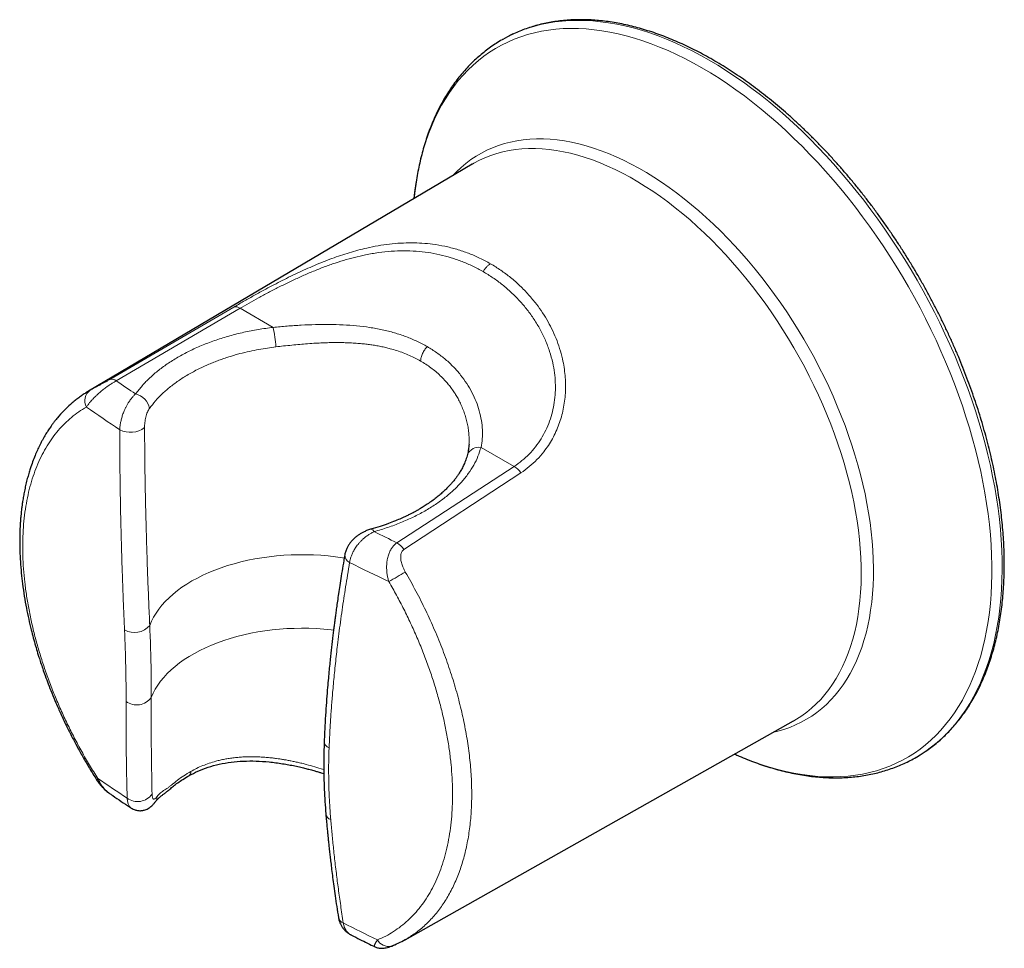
# Model space of a CAD drawing. Header units: millimetres. Extents: x 8 to 2427, y 12 to 2587.
# Tile 14 of 154: x 2106 to 2173, y 253 to 316. Entities that reach past the tile are written whole.
import ezdxf

# ---------------------------------------------------------------- set-up
doc = ezdxf.new("R2010")
doc.units = ezdxf.units.MM

msp = doc.modelspace()

# ---------------------------------------------------------------- linework, layer by layer
at = {"color": 7, "linetype": 'Continuous', "lineweight": 30}
for p, q in [((2136.698, 306.451), (2110.429, 290.91)), ((2136.711, 306.46), (2136.698, 306.451)), ((2110.411, 290.89), (2110.44, 290.909)), ((2136.473, 287.305), (2136.472, 287.295)), ((2132.097, 253.377), (2158.691, 268.353)), ((2158.691, 268.353), (2158.703, 268.36)), ((2128.433, 253.689), (2128.418, 253.697)), ((2132.09, 253.374), (2132.103, 253.383)), ((2131.305, 252.994), (2131.376, 253.029))]:
    msp.add_line(p, q, dxfattribs=at)
at = {"color": 252, "linetype": 'Continuous', "lineweight": 0}
for p, q in [((2111.892, 291.705), (2120.376, 296.67)), ((2120.808, 296.586), (2112.338, 291.626)), ((2123.07, 295.28), (2120.808, 296.586)), ((2110.44, 290.909), (2110.557, 290.984)), ((2137.296, 287.068), (2139.557, 285.763)), ((2139.557, 285.763), (2131.542, 280.54)), ((2132.024, 280.083), (2140.026, 285.326))]:
    msp.add_line(p, q, dxfattribs=at)
at = {"color": 252, "linetype": 'Continuous', "lineweight": 0, "flags": 128}
for points in [[(2152.916, 313.561), (2152.33, 313.889), (2151.745, 314.197), (2151.161, 314.485), (2150.579, 314.752), (2149.998, 314.999), (2149.42, 315.224), (2148.845, 315.429), (2148.273, 315.612), (2147.705, 315.773), (2147.142, 315.913), (2146.584, 316.031), (2146.031, 316.127), (2145.484, 316.201), (2144.943, 316.254), (2144.409, 316.284), (2143.882, 316.292), (2143.363, 316.278), (2142.853, 316.241), (2142.351, 316.183), (2141.857, 316.103), (2141.374, 316.001), (2140.9, 315.877), (2140.436, 315.731), (2139.983, 315.564), (2139.542, 315.375), (2139.236, 315.228)], [(2152.418, 313.036), (2151.835, 313.362), (2151.254, 313.669), (2150.673, 313.955), (2150.093, 314.22), (2149.516, 314.465), (2148.941, 314.688), (2148.37, 314.891), (2147.801, 315.072), (2147.237, 315.232), (2146.677, 315.37), (2146.122, 315.486), (2145.572, 315.581), (2145.029, 315.653), (2144.492, 315.704), (2143.961, 315.732), (2143.438, 315.739), (2142.923, 315.723), (2142.415, 315.685), (2141.917, 315.625), (2141.427, 315.544), (2140.947, 315.44), (2140.477, 315.314), (2140.017, 315.167), (2139.568, 314.998), (2139.13, 314.808), (2138.703, 314.597), (2138.288, 314.364), (2137.886, 314.111), (2137.496, 313.837), (2137.118, 313.542), (2136.754, 313.227), (2136.404, 312.893), (2136.067, 312.538), (2135.744, 312.165), (2135.436, 311.772), (2135.142, 311.361), (2134.864, 310.931), (2134.6, 310.484), (2134.352, 310.019), (2134.119, 309.537), (2133.902, 309.038), (2133.701, 308.523), (2133.516, 307.991), (2133.348, 307.445), (2133.196, 306.884), (2133.06, 306.308), (2132.941, 305.718), (2132.839, 305.115), (2132.754, 304.499), (2132.707, 304.091)], [(2167.561, 266.162), (2167.745, 266.286), (2168.133, 266.57), (2168.507, 266.873), (2168.869, 267.197), (2169.216, 267.54), (2169.55, 267.903), (2169.87, 268.286), (2170.175, 268.687), (2170.465, 269.107), (2170.741, 269.545), (2171.001, 270), (2171.245, 270.474), (2171.475, 270.964), (2171.688, 271.471), (2171.885, 271.994), (2172.066, 272.532), (2172.231, 273.086), (2172.379, 273.655), (2172.51, 274.238), (2172.625, 274.835), (2172.723, 275.446), (2172.804, 276.069), (2172.868, 276.704), (2172.915, 277.351), (2172.945, 278.009), (2172.958, 278.678), (2172.954, 279.357), (2172.932, 280.045), (2172.894, 280.742), (2172.838, 281.447), (2172.766, 282.16), (2172.676, 282.88), (2172.57, 283.607), (2172.447, 284.339), (2172.307, 285.077), (2172.15, 285.819), (2171.977, 286.565), (2171.788, 287.314), (2171.583, 288.066), (2171.362, 288.82), (2171.125, 289.575), (2170.873, 290.331), (2170.605, 291.087), (2170.322, 291.843), (2170.024, 292.597), (2169.712, 293.35), (2169.385, 294.1), (2169.044, 294.846), (2168.69, 295.59), (2168.322, 296.328), (2167.94, 297.062), (2167.546, 297.79), (2167.14, 298.511), (2166.721, 299.226), (2166.291, 299.933), (2165.849, 300.632), (2165.396, 301.322), (2164.932, 302.003), (2164.458, 302.674), (2163.975, 303.335), (2163.482, 303.984), (2162.979, 304.622), (2162.469, 305.248), (2161.95, 305.862), (2161.423, 306.462), (2160.889, 307.048), (2160.349, 307.62), (2159.802, 308.177), (2159.249, 308.72), (2158.69, 309.246), (2158.127, 309.757), (2157.559, 310.251), (2156.988, 310.728), (2156.412, 311.188), (2155.834, 311.63), (2155.254, 312.054), (2154.671, 312.459), (2154.087, 312.846), (2153.502, 313.213), (2152.916, 313.561)], [(2154.651, 266.079), (2154.742, 266.038), (2155.32, 265.794), (2155.894, 265.57), (2156.466, 265.367), (2157.035, 265.186), (2157.599, 265.026), (2158.159, 264.888), (2158.714, 264.772), (2159.263, 264.678), (2159.807, 264.605), (2160.344, 264.555), (2160.875, 264.526), (2161.398, 264.52), (2161.913, 264.536), (2162.42, 264.573), (2162.919, 264.633), (2163.408, 264.715), (2163.888, 264.818), (2164.359, 264.944), (2164.818, 265.091), (2165.268, 265.26), (2165.706, 265.45), (2166.132, 265.662), (2166.547, 265.894), (2166.95, 266.148), (2167.34, 266.422), (2167.717, 266.716), (2168.081, 267.031), (2168.432, 267.366), (2168.769, 267.72), (2169.091, 268.094), (2169.4, 268.486), (2169.693, 268.898), (2169.972, 269.327), (2170.236, 269.775), (2170.484, 270.24), (2170.717, 270.722), (2170.934, 271.221), (2171.135, 271.736), (2171.319, 272.267), (2171.488, 272.813), (2171.64, 273.375), (2171.776, 273.951), (2171.895, 274.54), (2171.997, 275.144), (2172.082, 275.76), (2172.15, 276.388), (2172.201, 277.029), (2172.235, 277.68), (2172.253, 278.343), (2172.253, 279.015), (2172.235, 279.697), (2172.201, 280.388), (2172.15, 281.088), (2172.082, 281.795), (2171.997, 282.51), (2171.895, 283.231), (2171.776, 283.958), (2171.64, 284.69), (2171.488, 285.427), (2171.319, 286.168), (2171.135, 286.913), (2170.934, 287.66), (2170.717, 288.409), (2170.484, 289.16), (2170.236, 289.912), (2169.972, 290.664), (2169.693, 291.415), (2169.4, 292.165), (2169.091, 292.914), (2168.769, 293.66), (2168.432, 294.403), (2168.081, 295.143), (2167.717, 295.878), (2167.34, 296.608), (2166.95, 297.332), (2166.547, 298.051), (2166.132, 298.762), (2165.706, 299.466), (2165.268, 300.162), (2164.818, 300.85), (2164.359, 301.528), (2163.888, 302.196), (2163.408, 302.854), (2162.919, 303.501), (2162.42, 304.137), (2161.913, 304.76), (2161.398, 305.371), (2160.875, 305.968), (2160.344, 306.552), (2159.807, 307.122), (2159.263, 307.677), (2158.714, 308.217), (2158.159, 308.742), (2157.599, 309.25), (2157.035, 309.742), (2156.466, 310.217), (2155.894, 310.675), (2155.32, 311.115), (2154.742, 311.536), (2154.163, 311.94), (2153.582, 312.325), (2153, 312.69), (2152.418, 313.036)], [(2135.351, 305.655), (2135.617, 305.932), (2135.931, 306.228), (2136.259, 306.505), (2136.6, 306.761), (2136.953, 306.997), (2137.319, 307.211), (2137.697, 307.405), (2138.087, 307.578), (2138.487, 307.729), (2138.899, 307.858), (2139.32, 307.966), (2139.751, 308.052), (2140.192, 308.116), (2140.641, 308.159), (2141.099, 308.179), (2141.565, 308.177), (2142.038, 308.152), (2142.517, 308.106), (2143.003, 308.038), (2143.495, 307.948), (2143.992, 307.836), (2144.494, 307.703), (2145, 307.548), (2145.51, 307.371), (2146.023, 307.173), (2146.538, 306.955), (2147.055, 306.715), (2147.574, 306.455), (2148.093, 306.175), (2148.613, 305.875), (2149.132, 305.555), (2149.651, 305.217), (2150.168, 304.859), (2150.683, 304.483), (2151.196, 304.088), (2151.706, 303.677), (2152.212, 303.247), (2152.713, 302.802), (2153.211, 302.34), (2153.702, 301.862), (2154.188, 301.369), (2154.668, 300.861), (2155.141, 300.339), (2155.607, 299.803), (2156.064, 299.255), (2156.514, 298.694), (2156.954, 298.121), (2157.386, 297.537), (2157.807, 296.943), (2158.218, 296.338), (2158.619, 295.725), (2159.008, 295.103), (2159.386, 294.472), (2159.752, 293.835), (2160.106, 293.191), (2160.447, 292.541), (2160.775, 291.886), (2161.089, 291.227), (2161.39, 290.564), (2161.676, 289.898), (2161.948, 289.229), (2162.206, 288.559), (2162.448, 287.888), (2162.675, 287.217), (2162.887, 286.547), (2163.083, 285.878), (2163.263, 285.211), (2163.427, 284.547), (2163.574, 283.886), (2163.705, 283.23), (2163.82, 282.578), (2163.918, 281.933), (2163.998, 281.293), (2164.062, 280.661), (2164.109, 280.036), (2164.139, 279.419), (2164.152, 278.812), (2164.148, 278.214), (2164.126, 277.627), (2164.088, 277.051), (2164.033, 276.486), (2163.96, 275.933), (2163.871, 275.394), (2163.765, 274.867), (2163.642, 274.355), (2163.503, 273.857), (2163.347, 273.375), (2163.175, 272.908), (2162.987, 272.457), (2162.783, 272.022), (2162.564, 271.605), (2162.329, 271.205), (2162.079, 270.823), (2161.814, 270.459), (2161.535, 270.114), (2161.241, 269.789), (2160.934, 269.483), (2160.613, 269.196), (2160.278, 268.93), (2159.931, 268.684), (2159.571, 268.459), (2159.199, 268.254), (2158.815, 268.071), (2158.42, 267.909), (2158.014, 267.769), (2157.598, 267.65), (2157.328, 267.586)], [(2158.703, 268.36), (2158.896, 268.473), (2159.251, 268.703), (2159.593, 268.953), (2159.922, 269.224), (2160.238, 269.514), (2160.54, 269.825), (2160.828, 270.155), (2161.101, 270.504), (2161.359, 270.872), (2161.603, 271.258), (2161.831, 271.662), (2162.044, 272.083), (2162.241, 272.522), (2162.421, 272.977), (2162.586, 273.448), (2162.734, 273.934), (2162.866, 274.435), (2162.981, 274.951), (2163.079, 275.481), (2163.161, 276.023), (2163.225, 276.578), (2163.272, 277.146), (2163.302, 277.725), (2163.315, 278.314), (2163.311, 278.913), (2163.289, 279.522), (2163.251, 280.14), (2163.195, 280.766), (2163.122, 281.399), (2163.032, 282.039), (2162.926, 282.685), (2162.802, 283.336), (2162.662, 283.991), (2162.506, 284.651), (2162.333, 285.313), (2162.144, 285.978), (2161.939, 286.644), (2161.719, 287.312), (2161.483, 287.979), (2161.232, 288.646), (2160.966, 289.312), (2160.686, 289.975), (2160.391, 290.636), (2160.082, 291.293), (2159.76, 291.946), (2159.424, 292.594), (2159.075, 293.236), (2158.714, 293.872), (2158.341, 294.5), (2157.957, 295.121), (2157.56, 295.734), (2157.154, 296.337), (2156.736, 296.93), (2156.309, 297.513), (2155.872, 298.085), (2155.427, 298.645), (2154.973, 299.193), (2154.511, 299.728), (2154.041, 300.249), (2153.565, 300.756), (2153.082, 301.248), (2152.593, 301.725), (2152.099, 302.186), (2151.6, 302.631), (2151.097, 303.059), (2150.59, 303.47), (2150.08, 303.863), (2149.568, 304.238), (2149.054, 304.595), (2148.538, 304.932), (2148.021, 305.25), (2147.504, 305.549), (2146.987, 305.827), (2146.471, 306.085), (2145.957, 306.323), (2145.444, 306.54), (2144.934, 306.735), (2144.428, 306.909), (2143.924, 307.062), (2143.426, 307.193), (2142.932, 307.303), (2142.443, 307.39), (2141.96, 307.455), (2141.484, 307.498), (2141.014, 307.519), (2140.552, 307.518), (2140.098, 307.495), (2139.652, 307.449), (2139.216, 307.381), (2138.788, 307.292), (2138.371, 307.18), (2137.964, 307.046), (2137.568, 306.891), (2137.183, 306.715), (2136.81, 306.517), (2136.711, 306.46)], [(2114.626, 274.883), (2114.747, 275.168), (2114.891, 275.449), (2115.058, 275.726), (2115.248, 275.998), (2115.459, 276.264), (2115.693, 276.525), (2115.948, 276.778), (2116.223, 277.024), (2116.518, 277.263), (2116.833, 277.493), (2117.166, 277.714), (2117.517, 277.926), (2117.885, 278.128), (2118.269, 278.32), (2118.669, 278.5), (2119.083, 278.67), (2119.51, 278.828), (2119.95, 278.974), (2120.402, 279.108), (2120.864, 279.23), (2121.336, 279.339), (2121.816, 279.434), (2122.303, 279.516), (2122.797, 279.585), (2123.295, 279.64), (2123.798, 279.682), (2124.304, 279.709), (2124.811, 279.723), (2125.319, 279.723), (2125.826, 279.709), (2126.331, 279.681), (2126.834, 279.639), (2127.332, 279.583), (2127.826, 279.514), (2127.937, 279.496)], [(2127.206, 274.565), (2127.032, 274.585), (2126.532, 274.632), (2126.028, 274.666), (2125.522, 274.686), (2125.015, 274.692), (2124.509, 274.684), (2124.003, 274.662), (2123.5, 274.626), (2123.001, 274.576), (2122.506, 274.512), (2122.017, 274.435), (2121.535, 274.344), (2121.061, 274.24), (2120.596, 274.124), (2120.141, 273.994), (2119.698, 273.852), (2119.267, 273.698), (2118.849, 273.533), (2118.445, 273.356), (2118.057, 273.168), (2117.684, 272.969), (2117.328, 272.761), (2116.99, 272.543), (2116.671, 272.316), (2116.37, 272.08), (2116.09, 271.836), (2115.83, 271.585), (2115.591, 271.327), (2115.374, 271.062), (2115.179, 270.792), (2115.006, 270.517), (2114.857, 270.237), (2114.73, 269.954)]]:
    msp.add_lwpolyline(points, dxfattribs=at)
at = {"color": 7, "linetype": 'Continuous', "lineweight": 30, "flags": 128}
for points in [[(2139.236, 315.228), (2139.111, 315.165), (2138.778, 314.983)], [(2167.103, 265.879), (2167.345, 266.024), (2167.561, 266.162)], [(2131.145, 252.93), (2131.186, 252.942), (2131.305, 252.994)]]:
    msp.add_lwpolyline(points, dxfattribs=at)
at = {"color": 252, "linetype": 'Continuous', "lineweight": 0}
for centre, radius, start, end in [((2120.504, 296.172), 0.513, 53.6249, 104.44761), ((2116.269, 293.671), 6.989, 2.24489, 13.31371), ((2112.037, 291.222), 0.504, 53.34323, 106.69395), ((2184.374, 395.875), 126.716, 235.35543, 236.08011), ((2111.081, 290.258), 0.896, 125.80512, 208.63698), ((2113.403, 289.537), 1.214, 8.99648, 77.68921), ((2183.701, 394.836), 128.121, 235.04455, 236.27917), ((2113.301, 289.702), 1.604, 243.08677, 307.35135), ((2137.158, 286.209), 0.87, 80.8857, 154.20541), ((2138.833, 284.515), 1.443, 34.21029, 59.90594), ((2129.732, 281.182), 0.28, 25.01962, 87.99235), ((2200.867, 424.455), 159.742, 243.65822, 244.27921), ((2130.808, 279.283), 1.455, 33.32198, 59.747), ((2128.542, 279.707), 0.569, 178.9952, 245.43684), ((2200.609, 424.136), 161.979, 243.48861, 244.54455), ((2232.09, 105.424), 199.908, 120.00634, 120.38028), ((2113.59, 275.734), 1.341, 239.06025, 320.60693), ((2113.735, 270.663), 1.222, 233.4708, 324.56161), ((2127.121, 267.015), 0.558, 183.41705, 246.80375), ((2117.113, 264.863), 0.327, 305.34317, 4.60903), ((2111.188, 264.218), 0.222, 120.7371, 151.87359), ((2186.52, 374.569), 133.519, 235.59391, 236.63181), ((2113.798, 264.044), 1.216, 233.97222, 324.32899), ((2114.525, 263.173), 0.605, 324.40592, 359.8297), ((2127.164, 262.066), 0.494, 190.04945, 252.14024), ((2128.03, 255.001), 0.504, 193.96366, 251.84917), ((2203.421, 403.845), 167.347, 243.16365, 244.05648), ((2130.982, 253.805), 0.89, 209.74318, 280.5415)]:
    msp.add_arc(centre, radius, start, end, dxfattribs=at)
at = {"color": 7, "linetype": 'Continuous', "lineweight": 30}
for points, knots in [([(2153.166, 313.586), (2153.068, 313.642), (2152.783, 313.805), (2152.312, 314.061), (2151.752, 314.347), (2151.193, 314.615), (2150.636, 314.865), (2150.08, 315.095), (2149.526, 315.306), (2148.974, 315.499), (2148.425, 315.671), (2147.879, 315.824), (2147.338, 315.958), (2146.8, 316.071), (2146.267, 316.165), (2145.739, 316.239), (2145.216, 316.292), (2144.699, 316.325), (2144.189, 316.339), (2143.685, 316.332), (2143.189, 316.304), (2142.7, 316.257), (2142.22, 316.19), (2141.747, 316.103), (2141.284, 315.996), (2140.83, 315.869), (2140.385, 315.723), (2139.95, 315.557), (2139.573, 315.395), (2139.345, 315.281), (2139.254, 315.236)], [0, 0, 0, 0, 0.0195056, 0.0565115, 0.0935212, 0.1305319, 0.1675419, 0.2045495, 0.2415529, 0.2785497, 0.3155375, 0.3525135, 0.3894744, 0.4264167, 0.4633368, 0.5002306, 0.5370942, 0.5739235, 0.6107145, 0.6474637, 0.6841678, 0.7208246, 0.7574325, 0.7939909, 0.8305007, 0.866964, 0.9033843, 0.9397665, 0.9761168, 1, 1, 1, 1]), ([(2138.781, 314.983), (2138.766, 314.975), (2138.614, 314.893), (2138.336, 314.717), (2137.946, 314.456), (2137.569, 314.175), (2137.203, 313.876), (2136.849, 313.558), (2136.508, 313.224), (2136.179, 312.871), (2135.864, 312.501), (2135.561, 312.114), (2135.271, 311.71), (2134.995, 311.29), (2134.733, 310.853), (2134.485, 310.4), (2134.252, 309.931), (2134.033, 309.447), (2133.828, 308.948), (2133.639, 308.435), (2133.465, 307.907), (2133.306, 307.366), (2133.163, 306.812), (2133.035, 306.245), (2132.922, 305.666), (2132.826, 305.074), (2132.754, 304.55), (2132.721, 304.218), (2132.708, 304.091)], [0, 0, 0, 0, 0.004249, 0.043961, 0.08367, 0.123392, 0.163144, 0.202941, 0.242798, 0.282728, 0.322741, 0.362845, 0.403045, 0.443345, 0.483745, 0.524242, 0.564835, 0.605517, 0.646282, 0.687123, 0.728032, 0.769, 0.81002, 0.851083, 0.892183, 0.933312, 0.974464, 1, 1, 1, 1]), ([(2167.576, 266.174), (2167.651, 266.223), (2167.855, 266.357), (2168.174, 266.594), (2168.536, 266.886), (2168.885, 267.196), (2169.222, 267.524), (2169.547, 267.869), (2169.859, 268.232), (2170.158, 268.612), (2170.443, 269.009), (2170.715, 269.422), (2170.974, 269.852), (2171.218, 270.297), (2171.449, 270.759), (2171.665, 271.235), (2171.867, 271.727), (2172.053, 272.232), (2172.225, 272.752), (2172.382, 273.286), (2172.524, 273.833), (2172.651, 274.392), (2172.762, 274.964), (2172.858, 275.547), (2172.938, 276.142), (2173.003, 276.748), (2173.052, 277.365), (2173.086, 277.991), (2173.104, 278.626), (2173.107, 279.271), (2173.093, 279.924), (2173.065, 280.585), (2173.02, 281.253), (2172.961, 281.928), (2172.886, 282.61), (2172.795, 283.297), (2172.69, 283.99), (2172.569, 284.688), (2172.433, 285.39), (2172.282, 286.095), (2172.116, 286.804), (2171.936, 287.516), (2171.741, 288.23), (2171.532, 288.945), (2171.309, 289.661), (2171.071, 290.378), (2170.82, 291.095), (2170.555, 291.812), (2170.276, 292.527), (2169.985, 293.241), (2169.68, 293.952), (2169.363, 294.661), (2169.033, 295.366), (2168.69, 296.068), (2168.336, 296.765), (2167.97, 297.458), (2167.593, 298.145), (2167.204, 298.827), (2166.805, 299.501), (2166.394, 300.169), (2165.974, 300.83), (2165.544, 301.483), (2165.104, 302.127), (2164.655, 302.762), (2164.196, 303.388), (2163.73, 304.004), (2163.255, 304.61), (2162.772, 305.205), (2162.281, 305.788), (2161.784, 306.36), (2161.279, 306.92), (2160.768, 307.467), (2160.251, 308.002), (2159.729, 308.522), (2159.201, 309.029), (2158.668, 309.522), (2158.131, 310), (2157.59, 310.464), (2157.045, 310.912), (2156.497, 311.344), (2155.946, 311.76), (2155.392, 312.161), (2154.836, 312.544), (2154.279, 312.91), (2153.722, 313.259), (2153.351, 313.477), (2153.166, 313.586)], [0, 0, 0, 0, 0.00686, 0.018642, 0.030428, 0.042221, 0.054023, 0.065837, 0.077665, 0.089507, 0.101364, 0.113237, 0.125125, 0.137029, 0.148947, 0.160879, 0.172823, 0.184778, 0.196743, 0.208717, 0.220699, 0.232686, 0.244679, 0.256676, 0.268676, 0.280678, 0.292682, 0.304687, 0.316693, 0.328698, 0.340703, 0.352707, 0.36471, 0.376712, 0.388713, 0.400712, 0.41271, 0.424707, 0.436702, 0.448695, 0.460687, 0.472678, 0.484667, 0.496655, 0.508642, 0.520628, 0.532612, 0.544596, 0.556578, 0.56856, 0.580541, 0.592521, 0.604501, 0.61648, 0.628459, 0.640438, 0.652416, 0.664394, 0.676373, 0.688351, 0.70033, 0.712308, 0.724288, 0.736267, 0.748247, 0.760228, 0.77221, 0.784192, 0.796175, 0.80816, 0.820145, 0.832132, 0.844119, 0.856109, 0.868099, 0.880091, 0.892085, 0.90408, 0.916077, 0.928075, 0.940075, 0.952077, 0.964081, 0.976086, 0.988092, 1, 1, 1, 1]), ([(2110.43, 290.911), (2110.35, 290.862), (2110.18, 290.757), (2109.942, 290.591), (2109.693, 290.41), (2109.448, 290.22), (2109.122, 289.944), (2108.735, 289.576), (2108.388, 289.189), (2108.147, 288.89), (2108.004, 288.702), (2107.886, 288.538), (2107.789, 288.398), (2107.703, 288.27), (2107.616, 288.135), (2107.518, 287.978), (2107.412, 287.799), (2107.304, 287.609), (2107.2, 287.415), (2107.075, 287.17), (2106.932, 286.868), (2106.768, 286.49), (2106.605, 286.071), (2106.464, 285.663), (2106.345, 285.277), (2106.247, 284.927), (2106.155, 284.556), (2106.072, 284.182), (2106, 283.813), (2105.942, 283.47), (2105.896, 283.16), (2105.862, 282.9), (2105.837, 282.683), (2105.816, 282.484), (2105.797, 282.273), (2105.777, 282.033), (2105.755, 281.69), (2105.734, 281.23), (2105.724, 280.638), (2105.734, 279.971), (2105.769, 279.243), (2105.83, 278.487), (2105.919, 277.698), (2106.035, 276.897), (2106.179, 276.09), (2106.337, 275.327), (2106.498, 274.643), (2106.655, 274.036), (2106.804, 273.503), (2106.935, 273.062), (2107.053, 272.68), (2107.168, 272.325), (2107.309, 271.907), (2107.48, 271.421), (2107.686, 270.867), (2107.93, 270.244), (2108.216, 269.557), (2108.547, 268.808), (2108.898, 268.062), (2109.264, 267.329), (2109.638, 266.618), (2110.05, 265.876), (2110.502, 265.104), (2110.826, 264.588), (2110.992, 264.323)], [0, 0, 0, 0, 0.010286, 0.022143, 0.035633, 0.050695, 0.066022, 0.09577, 0.125044, 0.137067, 0.147634, 0.156614, 0.164009, 0.169994, 0.176827, 0.184673, 0.193801, 0.203154, 0.212403, 0.221549, 0.237589, 0.254106, 0.272356, 0.29235, 0.305809, 0.319954, 0.334785, 0.349888, 0.363599, 0.37705, 0.388552, 0.398107, 0.405717, 0.412264, 0.419811, 0.428445, 0.438122, 0.456381, 0.476873, 0.499593, 0.524539, 0.550008, 0.574345, 0.601577, 0.627245, 0.651351, 0.673845, 0.691645, 0.708266, 0.723709, 0.732828, 0.743833, 0.756839, 0.771848, 0.789185, 0.808596, 0.83008, 0.853637, 0.879265, 0.900856, 0.923725, 0.947872, 0.973297, 1, 1, 1, 1]), ([(2136.476, 287.299), (2136.466, 287.175), (2136.447, 286.925), (2136.399, 286.7), (2136.374, 286.587)], [0, 0, 0, 0, 0.497803, 1, 1, 1, 1]), ([(2136.374, 286.587), (2136.339, 286.464), (2136.272, 286.231), (2136.136, 285.905), (2135.994, 285.621), (2135.853, 285.377), (2135.72, 285.172), (2135.596, 284.997), (2135.462, 284.822), (2135.312, 284.639), (2135.141, 284.449), (2134.958, 284.259), (2134.744, 284.053), (2134.501, 283.837), (2134.229, 283.615), (2133.937, 283.395), (2133.634, 283.185), (2133.353, 283.004), (2133.123, 282.866), (2132.969, 282.777), (2132.871, 282.723), (2132.799, 282.683), (2132.701, 282.629), (2132.563, 282.556), (2132.382, 282.464), (2132.138, 282.345), (2131.82, 282.199), (2131.416, 282.027), (2130.935, 281.841), (2130.373, 281.646), (2129.96, 281.525), (2129.742, 281.462)], [0, 0, 0, 0, 0.057554, 0.10908, 0.154562, 0.193981, 0.227319, 0.255004, 0.28089, 0.315613, 0.348568, 0.380773, 0.417352, 0.459031, 0.497677, 0.539895, 0.58335, 0.619656, 0.648038, 0.668471, 0.675701, 0.682712, 0.694016, 0.70984, 0.73019, 0.75507, 0.790917, 0.833314, 0.882279, 0.937833, 1, 1, 1, 1]), ([(2129.742, 281.462), (2129.65, 281.433), (2129.484, 281.381), (2129.262, 281.28), (2129.067, 281.173), (2128.885, 281.056), (2128.726, 280.933), (2128.592, 280.814), (2128.469, 280.691), (2128.348, 280.547), (2128.229, 280.378), (2128.122, 280.188), (2128.028, 279.964), (2127.992, 279.802), (2127.973, 279.717)], [0, 0, 0, 0, 0.110614, 0.202012, 0.275022, 0.361422, 0.44598, 0.502272, 0.564391, 0.643687, 0.715931, 0.800211, 0.895635, 1, 1, 1, 1]), ([(2127.973, 279.717), (2127.93, 279.464), (2127.848, 278.978), (2127.735, 278.281), (2127.635, 277.645), (2127.548, 277.071), (2127.473, 276.558), (2127.408, 276.105), (2127.354, 275.713), (2127.311, 275.39), (2127.277, 275.132), (2127.251, 274.931), (2127.229, 274.758), (2127.208, 274.594), (2127.178, 274.357), (2127.139, 274.034), (2127.093, 273.64), (2127.046, 273.231), (2127, 272.807), (2126.951, 272.339), (2126.899, 271.822), (2126.846, 271.251), (2126.788, 270.584), (2126.727, 269.815), (2126.666, 268.936), (2126.609, 267.983), (2126.58, 267.324), (2126.564, 266.981)], [0, 0, 0, 0, 0.059111, 0.113459, 0.163057, 0.207917, 0.248046, 0.283452, 0.314139, 0.340112, 0.359384, 0.374876, 0.387246, 0.399993, 0.413635, 0.443037, 0.475888, 0.506463, 0.539518, 0.575975, 0.61668, 0.66163, 0.710827, 0.77426, 0.843596, 0.91884, 1, 1, 1, 1]), ([(2126.564, 266.981), (2126.548, 266.432), (2126.517, 265.335), (2126.555, 263.666), (2126.637, 262.543), (2126.677, 261.98)], [0, 0, 0, 0, 0.3332082, 0.666071, 1, 1, 1, 1]), ([(2117.303, 264.596), (2117.507, 264.706), (2117.924, 264.93), (2118.623, 265.193), (2119.38, 265.4), (2120.188, 265.538), (2121.031, 265.608), (2121.902, 265.612), (2122.8, 265.553), (2123.55, 265.454), (2124.141, 265.352), (2124.557, 265.269), (2124.948, 265.181), (2125.291, 265.098), (2125.56, 265.027), (2125.763, 264.972), (2125.907, 264.932), (2126.036, 264.895), (2126.185, 264.851), (2126.357, 264.799), (2126.485, 264.759), (2126.545, 264.74)], [0, 0, 0, 0, 0.083941, 0.171276, 0.260689, 0.351246, 0.442128, 0.53273, 0.624197, 0.717253, 0.759478, 0.801763, 0.842036, 0.876365, 0.904703, 0.922784, 0.93719, 0.947985, 0.961507, 0.981943, 1, 1, 1, 1]), ([(2154.652, 266.079), (2154.752, 266.034), (2155.039, 265.903), (2155.514, 265.709), (2156.075, 265.494), (2156.634, 265.3), (2157.191, 265.125), (2157.744, 264.97), (2158.295, 264.835), (2158.841, 264.72), (2159.383, 264.626), (2159.92, 264.551), (2160.451, 264.498), (2160.977, 264.464), (2161.497, 264.451), (2162.009, 264.459), (2162.515, 264.487), (2163.012, 264.535), (2163.502, 264.604), (2163.983, 264.693), (2164.455, 264.801), (2164.918, 264.93), (2165.371, 265.078), (2165.815, 265.245), (2166.248, 265.432), (2166.67, 265.639), (2166.955, 265.789), (2167.096, 265.875), (2167.104, 265.88)], [0, 0, 0, 0, 0.021919, 0.063209, 0.104489, 0.145753, 0.186996, 0.228211, 0.269391, 0.310528, 0.351615, 0.392642, 0.433602, 0.474486, 0.515286, 0.555996, 0.596608, 0.637121, 0.67753, 0.717837, 0.758044, 0.798156, 0.838181, 0.878128, 0.918011, 0.957844, 0.997643, 1, 1, 1, 1]), ([(2110.992, 264.323), (2111.051, 264.236), (2111.159, 264.076), (2111.329, 263.871), (2111.481, 263.712), (2111.62, 263.584), (2111.76, 263.465), (2111.86, 263.394), (2111.912, 263.357)], [0, 0, 0, 0, 0.232823, 0.430168, 0.592852, 0.725745, 0.8587, 1, 1, 1, 1]), ([(2115.017, 262.821), (2115.059, 262.874), (2115.14, 262.975), (2115.287, 263.111), (2115.442, 263.239), (2115.611, 263.371), (2115.797, 263.514), (2116.008, 263.69), (2116.256, 263.898), (2116.553, 264.119), (2116.902, 264.357), (2117.165, 264.514), (2117.303, 264.596)], [0, 0, 0, 0, 0.0958149, 0.184166, 0.2645875, 0.3374175, 0.4160997, 0.5072968, 0.611184, 0.7279014, 0.8574903, 1, 1, 1, 1]), ([(2111.912, 263.358), (2111.972, 263.316), (2112.415, 263.015), (2112.901, 262.691), (2113.329, 262.408), (2113.367, 262.383)], [0, 0, 0, 0, 0.125603, 0.921965, 1, 1, 1, 1]), ([(2113.367, 262.383), (2113.409, 262.358), (2113.49, 262.309), (2113.646, 262.247), (2113.797, 262.213), (2113.939, 262.203), (2114.044, 262.206), (2114.149, 262.219), (2114.263, 262.245), (2114.392, 262.289), (2114.517, 262.351), (2114.646, 262.435), (2114.77, 262.537), (2114.897, 262.664), (2114.976, 262.767), (2115.017, 262.821)], [0, 0, 0, 0, 0.073799, 0.140762, 0.250217, 0.303825, 0.354614, 0.409468, 0.468016, 0.535887, 0.625911, 0.706619, 0.79681, 0.895009, 1, 1, 1, 1]), ([(2126.677, 261.98), (2126.691, 261.821), (2126.717, 261.525), (2126.754, 261.114), (2126.788, 260.768), (2126.815, 260.487), (2126.837, 260.28), (2126.853, 260.125), (2126.867, 259.989), (2126.884, 259.833), (2126.904, 259.647), (2126.932, 259.392), (2126.969, 259.06), (2127.019, 258.64), (2127.078, 258.16), (2127.146, 257.619), (2127.226, 257.018), (2127.319, 256.358), (2127.424, 255.637), (2127.501, 255.139), (2127.542, 254.879)], [0, 0, 0, 0, 0.066486, 0.123907, 0.172256, 0.211527, 0.241715, 0.259111, 0.276765, 0.298665, 0.324812, 0.355207, 0.405689, 0.464753, 0.532407, 0.608661, 0.69353, 0.787027, 0.889175, 1, 1, 1, 1]), ([(2127.542, 254.879), (2127.552, 254.823), (2127.575, 254.706), (2127.633, 254.535), (2127.714, 254.364), (2127.818, 254.2), (2127.944, 254.047), (2128.09, 253.908), (2128.253, 253.785), (2128.372, 253.72), (2128.432, 253.687)], [0, 0, 0, 0, 0.109354, 0.225557, 0.347079, 0.47263, 0.601234, 0.732323, 0.8654, 1, 1, 1, 1]), ([(2128.432, 253.687), (2128.625, 253.59), (2129.158, 253.321), (2129.697, 253.056), (2130.042, 252.887)], [0, 0, 0, 0, 0.360938, 1, 1, 1, 1]), ([(2131.145, 252.93), (2131.31, 252.996), (2131.639, 253.13), (2131.949, 253.298), (2132.103, 253.381)], [0, 0, 0, 0, 0.50002, 1, 1, 1, 1]), ([(2130.04, 252.887), (2130.077, 252.87), (2130.153, 252.836), (2130.313, 252.795), (2130.531, 252.781), (2130.824, 252.822), (2131.034, 252.892), (2131.145, 252.93)], [0, 0, 0, 0, 0.096078, 0.1998449, 0.4333856, 0.7008745, 1, 1, 1, 1])]:
    msp.add_open_spline(points, degree=3, knots=knots, dxfattribs=at)
at = {"color": 252, "linetype": 'Continuous', "lineweight": 0}
for points, knots in [([(2120.376, 296.67), (2120.591, 296.794), (2121.021, 297.044), (2121.711, 297.433), (2122.369, 297.794), (2122.986, 298.123), (2123.552, 298.417), (2124.13, 298.707), (2124.715, 298.989), (2125.303, 299.261), (2125.893, 299.519), (2126.491, 299.766), (2127.089, 299.995), (2127.687, 300.205), (2128.281, 300.396), (2128.881, 300.566), (2129.539, 300.728), (2130.256, 300.872), (2131.03, 300.985), (2131.79, 301.052), (2132.535, 301.073), (2133.264, 301.049), (2134.029, 300.974), (2134.825, 300.839), (2135.644, 300.633), (2136.44, 300.363), (2137.211, 300.036), (2137.699, 299.769), (2137.944, 299.635)], [0, 0, 0, 0, 0.042144, 0.08418, 0.126444, 0.157912, 0.189372, 0.220959, 0.252807, 0.283807, 0.314955, 0.346363, 0.378143, 0.409011, 0.440179, 0.471737, 0.50377, 0.544676, 0.586372, 0.629001, 0.669419, 0.710575, 0.752564, 0.801448, 0.851229, 0.901077, 0.950397, 1, 1, 1, 1]), ([(2137.441, 299.096), (2137.208, 299.223), (2136.743, 299.479), (2136.01, 299.794), (2135.253, 300.058), (2134.473, 300.265), (2133.673, 300.413), (2132.855, 300.502), (2132.016, 300.531), (2131.159, 300.499), (2130.284, 300.406), (2129.444, 300.262), (2128.646, 300.079), (2127.891, 299.869), (2127.137, 299.625), (2126.384, 299.35), (2125.635, 299.047), (2124.892, 298.722), (2124.159, 298.379), (2123.44, 298.023), (2122.739, 297.66), (2122.064, 297.297), (2121.415, 296.936), (2121.011, 296.703), (2120.808, 296.586)], [0, 0, 0, 0, 0.050058, 0.099946, 0.150173, 0.200281, 0.249944, 0.300059, 0.349559, 0.399558, 0.449769, 0.49943, 0.541444, 0.583074, 0.624525, 0.666104, 0.707516, 0.748981, 0.790694, 0.832425, 0.874396, 0.916173, 0.957971, 1, 1, 1, 1]), ([(2137.944, 299.635), (2137.897, 299.605), (2137.804, 299.544), (2137.669, 299.415), (2137.544, 299.265), (2137.475, 299.152), (2137.441, 299.096)], [0, 0, 0, 0, 0.247515, 0.499991, 0.752472, 1, 1, 1, 1]), ([(2140.026, 285.326), (2140.221, 285.462), (2140.61, 285.735), (2141.132, 286.222), (2141.562, 286.714), (2141.911, 287.198), (2142.189, 287.658), (2142.432, 288.142), (2142.637, 288.643), (2142.803, 289.158), (2142.931, 289.684), (2143.022, 290.223), (2143.073, 290.768), (2143.087, 291.315), (2143.065, 291.861), (2143.005, 292.412), (2142.9, 293.015), (2142.738, 293.666), (2142.505, 294.361), (2142.22, 295.031), (2141.889, 295.673), (2141.516, 296.285), (2141.075, 296.907), (2140.559, 297.529), (2139.967, 298.137), (2139.33, 298.694), (2138.658, 299.201), (2138.182, 299.49), (2137.944, 299.635)], [0, 0, 0, 0, 0.0421444, 0.0841803, 0.1264444, 0.1579116, 0.1893716, 0.220959, 0.2528068, 0.2838072, 0.3149546, 0.3463627, 0.3781425, 0.4090106, 0.4401794, 0.4717374, 0.5037697, 0.5446762, 0.5863725, 0.6290006, 0.6694187, 0.7105753, 0.7525637, 0.8014484, 0.8512295, 0.9010766, 0.950397, 1, 1, 1, 1]), ([(2137.441, 299.096), (2137.668, 298.958), (2138.122, 298.683), (2138.763, 298.204), (2139.372, 297.681), (2139.939, 297.109), (2140.462, 296.494), (2140.934, 295.838), (2141.352, 295.141), (2141.71, 294.408), (2142.001, 293.643), (2142.206, 292.895), (2142.332, 292.178), (2142.392, 291.498), (2142.389, 290.82), (2142.323, 290.149), (2142.192, 289.489), (2141.996, 288.848), (2141.737, 288.232), (2141.414, 287.646), (2141.032, 287.1), (2140.593, 286.6), (2140.105, 286.147), (2139.74, 285.891), (2139.557, 285.763)], [0, 0, 0, 0, 0.050058, 0.0999462, 0.1501728, 0.2002811, 0.249944, 0.300059, 0.3495587, 0.3995577, 0.4497688, 0.4994297, 0.5414439, 0.5830743, 0.6245253, 0.6661035, 0.7075155, 0.7489813, 0.7906939, 0.8324245, 0.8743957, 0.9161732, 0.9579709, 1, 1, 1, 1]), ([(2113.662, 290.724), (2113.807, 290.914), (2114.098, 291.295), (2114.631, 291.838), (2115.231, 292.355), (2115.901, 292.841), (2116.634, 293.294), (2117.425, 293.71), (2118.269, 294.086), (2119.161, 294.42), (2120.093, 294.708), (2121.059, 294.95), (2122.052, 295.147), (2122.73, 295.236), (2123.07, 295.28)], [0, 0, 0, 0, 0.083522, 0.166743, 0.250249, 0.33369, 0.416859, 0.500339, 0.583725, 0.666836, 0.750257, 0.833575, 0.916629, 1, 1, 1, 1]), ([(2123.07, 295.28), (2123.389, 295.31), (2124.03, 295.37), (2124.999, 295.436), (2125.965, 295.477), (2126.921, 295.487), (2127.86, 295.461), (2128.78, 295.394), (2129.676, 295.284), (2130.542, 295.125), (2131.374, 294.917), (2132.167, 294.655), (2132.922, 294.343), (2133.386, 294.091), (2133.617, 293.965)], [0, 0, 0, 0, 0.082994, 0.166375, 0.250642, 0.33423, 0.417605, 0.501225, 0.585009, 0.668131, 0.751064, 0.834338, 0.917147, 1, 1, 1, 1]), ([(2123.252, 293.945), (2123.062, 293.92), (2122.668, 293.87), (2122.067, 293.768), (2121.438, 293.641), (2120.902, 293.511), (2120.464, 293.39), (2120.127, 293.29), (2119.786, 293.18), (2119.443, 293.061), (2119.099, 292.932), (2118.754, 292.792), (2118.41, 292.642), (2117.929, 292.417), (2117.335, 292.102), (2116.661, 291.684), (2116.046, 291.234), (2115.494, 290.757), (2115.004, 290.255), (2114.737, 289.903), (2114.603, 289.727)], [0, 0, 0, 0, 0.050793, 0.104922, 0.162386, 0.223183, 0.254835, 0.28732, 0.320639, 0.354791, 0.389775, 0.425592, 0.462242, 0.499724, 0.58309, 0.666444, 0.749787, 0.832951, 0.916355, 1, 1, 1, 1]), ([(2133.165, 292.977), (2133.042, 293.045), (2132.793, 293.183), (2132.397, 293.368), (2131.98, 293.538), (2131.541, 293.691), (2131.134, 293.81), (2130.763, 293.903), (2130.43, 293.975), (2130.091, 294.038), (2129.752, 294.091), (2129.41, 294.135), (2129.046, 294.173), (2128.649, 294.204), (2128.228, 294.227), (2127.795, 294.24), (2127.354, 294.243), (2126.908, 294.236), (2126.457, 294.222), (2125.964, 294.198), (2125.442, 294.163), (2124.888, 294.118), (2124.341, 294.066), (2123.794, 294.008), (2123.43, 293.966), (2123.252, 293.945)], [0, 0, 0, 0, 0.047403, 0.095607, 0.144628, 0.19448, 0.245176, 0.278882, 0.313945, 0.350369, 0.384518, 0.41767, 0.453888, 0.493171, 0.534811, 0.576448, 0.618082, 0.660559, 0.702825, 0.74488, 0.798407, 0.848206, 0.898398, 0.95022, 1, 1, 1, 1]), ([(2133.617, 293.965), (2133.557, 293.896), (2133.433, 293.756), (2133.289, 293.496), (2133.19, 293.226), (2133.173, 293.059), (2133.164, 292.977)], [0, 0, 0, 0, 0.244671, 0.500005, 0.755336, 1, 1, 1, 1]), ([(2137.296, 287.068), (2137.33, 287.263), (2137.398, 287.653), (2137.402, 288.276), (2137.334, 288.913), (2137.191, 289.558), (2136.975, 290.199), (2136.688, 290.829), (2136.333, 291.441), (2135.912, 292.025), (2135.428, 292.576), (2134.883, 293.087), (2134.283, 293.557), (2133.839, 293.829), (2133.617, 293.965)], [0, 0, 0, 0, 0.082994, 0.166375, 0.250642, 0.33423, 0.417605, 0.501225, 0.585009, 0.668131, 0.751064, 0.834338, 0.917147, 1, 1, 1, 1]), ([(2133.165, 292.977), (2133.284, 292.905), (2133.526, 292.76), (2133.869, 292.519), (2134.199, 292.257), (2134.514, 291.975), (2134.789, 291.695), (2135.029, 291.422), (2135.239, 291.155), (2135.43, 290.885), (2135.606, 290.609), (2135.77, 290.321), (2135.931, 289.998), (2136.081, 289.648), (2136.211, 289.283), (2136.316, 288.912), (2136.397, 288.54), (2136.453, 288.162), (2136.481, 287.79), (2136.487, 287.501), (2136.476, 287.345), (2136.473, 287.305)], [0, 0, 0, 0, 0.054774, 0.110475, 0.167119, 0.224723, 0.283303, 0.328893, 0.376619, 0.426485, 0.469455, 0.517246, 0.569858, 0.627594, 0.685325, 0.743668, 0.80236, 0.860702, 0.922553, 0.980096, 1, 1, 1, 1]), ([(2112.338, 291.626), (2112.287, 291.597), (2112.184, 291.539), (2112.04, 291.45), (2111.911, 291.365), (2111.799, 291.288), (2111.684, 291.206), (2111.567, 291.119), (2111.448, 291.026), (2111.327, 290.929), (2111.206, 290.827), (2111.1, 290.733), (2111.008, 290.649), (2110.929, 290.575), (2110.85, 290.498), (2110.771, 290.418), (2110.693, 290.335), (2110.605, 290.238), (2110.506, 290.121), (2110.394, 289.978), (2110.33, 289.881), (2110.295, 289.829)], [0, 0, 0, 0, 0.066278, 0.133294, 0.178504, 0.224204, 0.270456, 0.318299, 0.367657, 0.418585, 0.471133, 0.525346, 0.561605, 0.599455, 0.638906, 0.679966, 0.722642, 0.76694, 0.831466, 0.909151, 1, 1, 1, 1]), ([(2110.557, 290.984), (2110.598, 291.008), (2110.68, 291.053), (2110.811, 291.124), (2110.934, 291.189), (2111.046, 291.249), (2111.184, 291.321), (2111.319, 291.392), (2111.447, 291.459), (2111.571, 291.525), (2111.728, 291.611), (2111.838, 291.674), (2111.892, 291.705)], [0, 0, 0, 0, 0.131337, 0.260095, 0.349243, 0.434881, 0.517743, 0.646745, 0.706929, 0.76509, 0.883519, 1, 1, 1, 1]), ([(2112.575, 288.271), (2112.579, 288.342), (2112.588, 288.484), (2112.622, 288.713), (2112.664, 288.915), (2112.709, 289.084), (2112.749, 289.221), (2112.796, 289.361), (2112.851, 289.505), (2112.902, 289.627), (2112.947, 289.728), (2112.986, 289.809), (2113.03, 289.895), (2113.079, 289.984), (2113.132, 290.077), (2113.191, 290.171), (2113.281, 290.305), (2113.393, 290.452), (2113.515, 290.586), (2113.601, 290.67), (2113.646, 290.709), (2113.662, 290.724)], [0, 0, 0, 0, 0.081103, 0.164369, 0.249885, 0.29649, 0.344952, 0.39528, 0.447482, 0.501566, 0.530423, 0.561583, 0.595047, 0.630816, 0.668889, 0.709268, 0.75195, 0.84754, 0.920753, 0.971575, 1, 1, 1, 1]), ([(2114.603, 289.727), (2114.579, 289.691), (2114.531, 289.618), (2114.467, 289.478), (2114.41, 289.32), (2114.361, 289.146), (2114.322, 288.964), (2114.294, 288.778), (2114.277, 288.595), (2114.275, 288.482), (2114.274, 288.427)], [0, 0, 0, 0, 0.1224745, 0.2460046, 0.3716726, 0.4972574, 0.6245361, 0.7503706, 0.875952, 1, 1, 1, 1]), ([(2114.274, 288.427), (2114.277, 287.831), (2114.283, 286.651), (2114.307, 284.909), (2114.34, 283.208), (2114.381, 281.514), (2114.432, 279.827), (2114.49, 278.145), (2114.555, 276.498), (2114.602, 275.419), (2114.626, 274.883)], [0, 0, 0, 0, 0.128548, 0.254901, 0.379081, 0.501107, 0.628328, 0.753869, 0.877752, 1, 1, 1, 1]), ([(2112.901, 274.584), (2112.886, 274.929), (2112.855, 275.619), (2112.813, 276.66), (2112.774, 277.706), (2112.742, 278.621), (2112.717, 279.407), (2112.697, 280.067), (2112.678, 280.744), (2112.66, 281.423), (2112.643, 282.156), (2112.626, 282.947), (2112.61, 283.82), (2112.597, 284.7), (2112.587, 285.575), (2112.579, 286.445), (2112.575, 287.344), (2112.575, 287.958), (2112.575, 288.271)], [0, 0, 0, 0, 0.078134, 0.156135, 0.234081, 0.31196, 0.359509, 0.407955, 0.457509, 0.508344, 0.55691, 0.617509, 0.680599, 0.74629, 0.807664, 0.869063, 0.933165, 1, 1, 1, 1]), ([(2129.986, 281.3), (2130.3, 281.393), (2130.927, 281.579), (2131.818, 281.916), (2132.663, 282.292), (2133.455, 282.707), (2134.188, 283.16), (2134.857, 283.647), (2135.458, 284.163), (2135.987, 284.706), (2136.439, 285.272), (2136.811, 285.857), (2137.106, 286.456), (2137.232, 286.864), (2137.296, 287.068)], [0, 0, 0, 0, 0.083522, 0.166743, 0.250249, 0.33369, 0.416859, 0.500339, 0.583725, 0.666836, 0.750257, 0.833575, 0.916629, 1, 1, 1, 1]), ([(2128.306, 279.19), (2128.316, 279.257), (2128.337, 279.393), (2128.401, 279.605), (2128.475, 279.787), (2128.55, 279.939), (2128.618, 280.06), (2128.695, 280.183), (2128.782, 280.308), (2128.863, 280.413), (2128.935, 280.498), (2128.996, 280.567), (2129.064, 280.639), (2129.138, 280.713), (2129.219, 280.79), (2129.308, 280.868), (2129.441, 280.976), (2129.605, 281.093), (2129.778, 281.198), (2129.9, 281.261), (2129.963, 281.29), (2129.986, 281.3)], [0, 0, 0, 0, 0.081103, 0.164369, 0.249885, 0.29649, 0.344952, 0.39528, 0.447482, 0.501566, 0.530423, 0.561583, 0.595047, 0.630816, 0.668889, 0.709268, 0.75195, 0.84754, 0.920753, 0.971575, 1, 1, 1, 1]), ([(2131.542, 280.54), (2131.498, 280.507), (2131.409, 280.441), (2131.303, 280.329), (2131.217, 280.22), (2131.148, 280.117), (2131.085, 280.006), (2131.028, 279.884), (2130.977, 279.753), (2130.932, 279.611), (2130.895, 279.461), (2130.869, 279.321), (2130.853, 279.193), (2130.843, 279.079), (2130.837, 278.96), (2130.836, 278.834), (2130.84, 278.704), (2130.851, 278.55), (2130.874, 278.362), (2130.917, 278.13), (2130.964, 277.969), (2130.989, 277.882)], [0, 0, 0, 0, 0.0662785, 0.1332936, 0.1785036, 0.2242038, 0.2704562, 0.3182989, 0.3676571, 0.4185852, 0.4711329, 0.5253458, 0.5616047, 0.599455, 0.638906, 0.6799658, 0.7226417, 0.7669401, 0.8314655, 0.9091511, 1, 1, 1, 1]), ([(2132.117, 278.538), (2132.079, 278.607), (2132.004, 278.743), (2131.924, 278.935), (2131.867, 279.105), (2131.83, 279.25), (2131.802, 279.419), (2131.794, 279.572), (2131.807, 279.706), (2131.833, 279.828), (2131.892, 279.97), (2131.981, 280.045), (2132.024, 280.083)], [0, 0, 0, 0, 0.131337, 0.260095, 0.349243, 0.434881, 0.517743, 0.646745, 0.706929, 0.76509, 0.883519, 1, 1, 1, 1]), ([(2126.901, 266.502), (2126.916, 266.83), (2126.945, 267.485), (2127.004, 268.468), (2127.073, 269.452), (2127.143, 270.308), (2127.208, 271.041), (2127.268, 271.655), (2127.333, 272.284), (2127.402, 272.913), (2127.481, 273.59), (2127.572, 274.319), (2127.677, 275.122), (2127.79, 275.929), (2127.908, 276.73), (2128.031, 277.525), (2128.162, 278.345), (2128.257, 278.904), (2128.306, 279.19)], [0, 0, 0, 0, 0.078134, 0.156135, 0.234081, 0.31196, 0.359509, 0.407955, 0.457509, 0.508344, 0.55691, 0.617509, 0.680599, 0.74629, 0.807664, 0.869063, 0.933165, 1, 1, 1, 1]), ([(2132.103, 253.383), (2132.342, 253.527), (2132.826, 253.82), (2133.489, 254.372), (2134.105, 255.007), (2134.659, 255.725), (2135.15, 256.521), (2135.576, 257.392), (2135.934, 258.332), (2136.223, 259.338), (2136.441, 260.405), (2136.588, 261.528), (2136.662, 262.701), (2136.664, 263.92), (2136.593, 265.178), (2136.449, 266.468), (2136.234, 267.786), (2135.949, 269.125), (2135.594, 270.479), (2135.171, 271.84), (2134.683, 273.203), (2134.132, 274.561), (2133.519, 275.908), (2132.852, 277.239), (2132.362, 278.105), (2132.117, 278.538)], [0, 0, 0, 0, 0.042252, 0.085786, 0.12932, 0.172854, 0.216388, 0.259922, 0.303456, 0.34699, 0.390524, 0.434058, 0.477592, 0.521126, 0.56466, 0.608194, 0.651728, 0.695262, 0.738796, 0.78233, 0.825864, 0.869398, 0.912932, 0.956466, 1, 1, 1, 1]), ([(2113.008, 269.681), (2113.008, 270.005), (2113.007, 270.642), (2112.995, 271.611), (2112.974, 272.584), (2112.944, 273.574), (2112.915, 274.247), (2112.901, 274.584)], [0, 0, 0, 0, 0.205166, 0.40323, 0.600931, 0.800301, 1, 1, 1, 1]), ([(2114.626, 274.883), (2114.649, 274.321), (2114.695, 273.197), (2114.729, 271.553), (2114.73, 270.488), (2114.73, 269.954)], [0, 0, 0, 0, 0.333564, 0.665937, 1, 1, 1, 1]), ([(2113.083, 263.061), (2113.078, 263.248), (2113.068, 263.616), (2113.055, 264.163), (2113.044, 264.696), (2113.035, 265.214), (2113.027, 265.719), (2113.021, 266.234), (2113.014, 266.918), (2113.008, 267.763), (2113.006, 268.735), (2113.007, 269.371), (2113.008, 269.681)], [0, 0, 0, 0, 0.086646, 0.170791, 0.252445, 0.331623, 0.408345, 0.482639, 0.565618, 0.718183, 0.862806, 1, 1, 1, 1]), ([(2114.73, 269.954), (2114.729, 269.219), (2114.726, 267.736), (2114.742, 265.53), (2114.771, 264.071), (2114.786, 263.335)], [0, 0, 0, 0, 0.326972, 0.660267, 1, 1, 1, 1]), ([(2127.013, 261.596), (2126.986, 261.935), (2126.935, 262.602), (2126.889, 263.59), (2126.867, 264.564), (2126.868, 265.535), (2126.89, 266.18), (2126.901, 266.502)], [0, 0, 0, 0, 0.205166, 0.40323, 0.600931, 0.800301, 1, 1, 1, 1]), ([(2117.439, 264.889), (2117.57, 264.961), (2117.833, 265.106), (2118.253, 265.293), (2118.691, 265.457), (2119.092, 265.579), (2119.448, 265.668), (2119.756, 265.732), (2120.074, 265.787), (2120.401, 265.831), (2120.738, 265.864), (2121.065, 265.885), (2121.381, 265.896), (2121.688, 265.898), (2122.006, 265.891), (2122.336, 265.875), (2122.677, 265.849), (2123.004, 265.816), (2123.29, 265.78), (2123.538, 265.745), (2123.775, 265.707), (2124.029, 265.663), (2124.298, 265.611), (2124.584, 265.552), (2124.886, 265.484), (2125.285, 265.387), (2125.775, 265.254), (2126.222, 265.122), (2126.476, 265.037), (2126.538, 265.017)], [0, 0, 0, 0, 0.053719, 0.107779, 0.162223, 0.217095, 0.251947, 0.287324, 0.323234, 0.359689, 0.396697, 0.434266, 0.46597, 0.498637, 0.532273, 0.566881, 0.602465, 0.63903, 0.668567, 0.691358, 0.71577, 0.741805, 0.769463, 0.798745, 0.829652, 0.862184, 0.921362, 0.980613, 1, 1, 1, 1]), ([(2115.13, 263.171), (2115.167, 263.218), (2115.243, 263.314), (2115.364, 263.425), (2115.503, 263.531), (2115.65, 263.627), (2115.806, 263.727), (2115.956, 263.83), (2116.188, 264.019), (2116.515, 264.29), (2116.956, 264.599), (2117.278, 264.792), (2117.439, 264.889)], [0, 0, 0, 0, 0.067628, 0.137641, 0.206707, 0.29686, 0.365954, 0.436008, 0.503672, 0.669115, 0.834557, 1, 1, 1, 1]), ([(2111.075, 264.409), (2111.095, 264.364), (2111.134, 264.278), (2111.198, 264.159), (2111.26, 264.053), (2111.321, 263.96), (2111.378, 263.88), (2111.447, 263.789), (2111.532, 263.689), (2111.634, 263.583), (2111.736, 263.49), (2111.829, 263.415), (2111.888, 263.374), (2111.912, 263.358)], [0, 0, 0, 0, 0.104121, 0.200168, 0.288139, 0.368038, 0.439865, 0.503623, 0.618908, 0.728681, 0.83297, 0.931808, 1, 1, 1, 1]), ([(2113.371, 262.381), (2113.348, 262.397), (2113.303, 262.43), (2113.247, 262.497), (2113.178, 262.607), (2113.112, 262.782), (2113.092, 262.969), (2113.083, 263.061)], [0, 0, 0, 0, 0.140326, 0.280943, 0.414848, 0.713157, 1, 1, 1, 1]), ([(2114.786, 263.335), (2114.788, 263.29), (2114.793, 263.198), (2114.815, 263.099), (2114.847, 263.03), (2114.889, 262.997), (2114.939, 262.996), (2114.997, 263.026), (2115.061, 263.082), (2115.107, 263.141), (2115.13, 263.171)], [0, 0, 0, 0, 0.128182, 0.257905, 0.384651, 0.512972, 0.636832, 0.760905, 0.880879, 1, 1, 1, 1]), ([(2127.873, 254.522), (2127.842, 254.724), (2127.78, 255.122), (2127.693, 255.713), (2127.611, 256.286), (2127.534, 256.844), (2127.463, 257.386), (2127.393, 257.937), (2127.305, 258.668), (2127.205, 259.567), (2127.1, 260.598), (2127.041, 261.269), (2127.013, 261.596)], [0, 0, 0, 0, 0.086646, 0.170791, 0.252445, 0.331623, 0.408345, 0.482639, 0.565618, 0.718183, 0.862806, 1, 1, 1, 1]), ([(2128.418, 253.697), (2128.399, 253.707), (2128.338, 253.737), (2128.249, 253.803), (2128.154, 253.891), (2128.041, 254.028), (2127.929, 254.229), (2127.892, 254.426), (2127.873, 254.522)], [0, 0, 0, 0, 0.065889, 0.20259, 0.333023, 0.45723, 0.733932, 1, 1, 1, 1]), ([(2130.209, 253.363), (2130.193, 253.339), (2130.162, 253.294), (2130.124, 253.233), (2130.093, 253.181), (2130.069, 253.137), (2130.051, 253.1), (2130.033, 253.06), (2130.017, 253.018), (2130.007, 252.976), (2130.005, 252.943), (2130.01, 252.918), (2130.021, 252.898), (2130.035, 252.892), (2130.042, 252.888)], [0, 0, 0, 0, 0.093112, 0.179004, 0.257674, 0.329124, 0.393357, 0.450374, 0.55347, 0.651636, 0.744899, 0.833286, 0.916833, 1, 1, 1, 1])]:
    msp.add_open_spline(points, degree=3, knots=knots, dxfattribs=at)
for points in [[(2110.295, 289.829), (2110.118, 289.722), (2109.763, 289.509), (2109.267, 289.13), (2108.8, 288.707), (2108.365, 288.239), (2107.963, 287.726), (2107.594, 287.172), (2107.26, 286.576), (2106.962, 285.941), (2106.701, 285.268), (2106.476, 284.559), (2106.29, 283.816), (2106.142, 283.041), (2106.032, 282.236), (2105.961, 281.402), (2105.93, 280.544), (2105.938, 279.662), (2105.985, 278.759), (2106.071, 277.837), (2106.196, 276.899), (2106.359, 275.948), (2106.561, 274.985), (2106.8, 274.014), (2107.076, 273.037), (2107.388, 272.057), (2107.736, 271.076), (2108.118, 270.096), (2108.534, 269.122), (2108.982, 268.154), (2109.46, 267.196), (2109.969, 266.251), (2110.505, 265.319), (2110.885, 264.712), (2111.075, 264.409)], [(2130.989, 277.882), (2131.167, 277.571), (2131.521, 276.948), (2132.017, 275.997), (2132.484, 275.035), (2132.919, 274.064), (2133.321, 273.087), (2133.69, 272.107), (2134.024, 271.126), (2134.322, 270.147), (2134.583, 269.172), (2134.808, 268.203), (2134.994, 267.245), (2135.143, 266.299), (2135.252, 265.367), (2135.323, 264.452), (2135.354, 263.557), (2135.347, 262.684), (2135.3, 261.835), (2135.214, 261.013), (2135.089, 260.22), (2134.925, 259.457), (2134.723, 258.727), (2134.484, 258.032), (2134.208, 257.374), (2133.896, 256.754), (2133.548, 256.175), (2133.166, 255.637), (2132.751, 255.142), (2132.303, 254.691), (2131.824, 254.286), (2131.315, 253.928), (2130.779, 253.615), (2130.399, 253.447), (2130.209, 253.363)]]:
    msp.add_open_spline(points, degree=3, dxfattribs=at)

doc.saveas('drawing.dxf')
